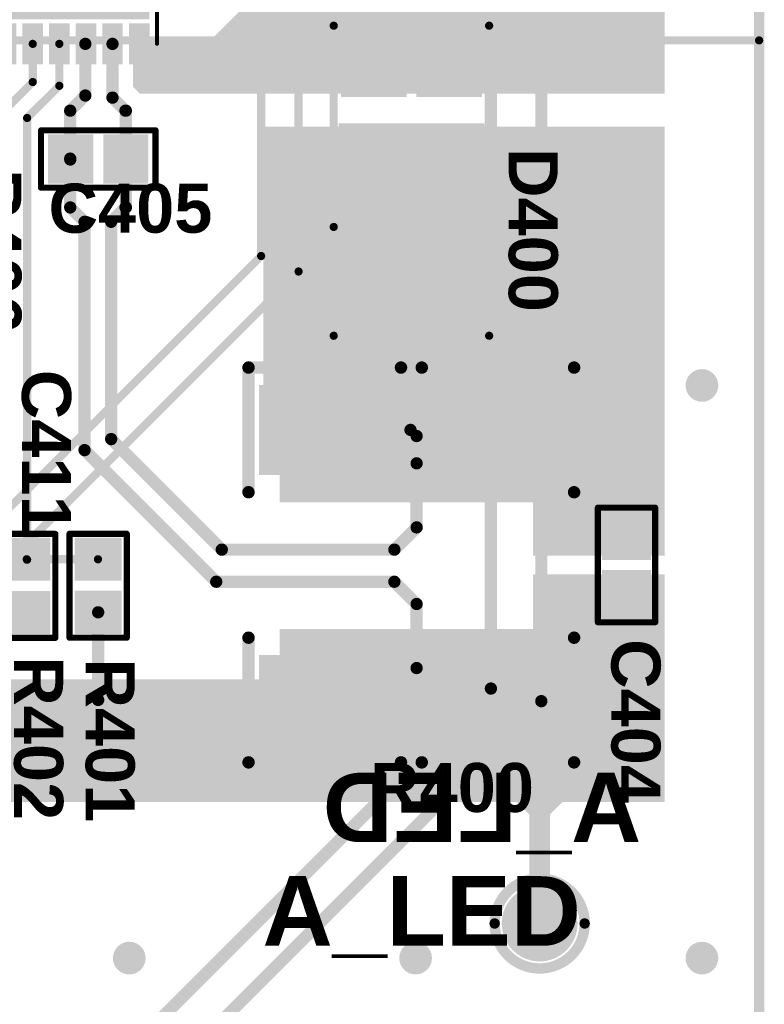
# Model space of a CAD drawing. Header units: inches. Extents: x -60 to 68, y -60 to 60.
# Tile 75 of 78: x 42 to 60, y -24 to 1. Entities that reach past the tile are written whole.
import ezdxf

# ---------------------------------------------------------------- set-up
doc = ezdxf.new("R2010")
doc.units = ezdxf.units.IN
for name, color, linetype in [('Bottom Copper', 5, 'Continuous'), ('Bottom Mask', 6, 'Continuous'), ('Bottom Overlay', 54, 'Continuous'), ('Keep-Out Layer', 6, 'Continuous'), ('Mechanical 15', 56, 'Continuous'), ('Multi-Layer', 9, 'Continuous'), ('Pad Holes', 156, 'Continuous'), ('PENTA', 56, 'Continuous'), ('Top Copper', 1, 'Continuous'), ('Top Mask', 216, 'Continuous'), ('Top Overlay', 2, 'Continuous'), ('Top Paste', 8, 'Continuous'), ('Via Holes', 16, 'Continuous')]:
    doc.layers.add(name, color=color, linetype=linetype)
doc.styles.add('Arial_Bold', font='txt', dxfattribs={"height": 0.2})

# ---------------------------------------------------------------- blocks, each defined once
blk = doc.blocks.new('VSON_14_LONGER_PADS_10')
at = {"layer": 'Top Copper'}
for points in [[(-1.9, 2.103), (-1.1, 2.103), (-1.1, 1.803), (-1.9, 1.803)], [(-0.8, 2.1), (0.8, 2.1), (0.8, -2.1), (-0.8, -2.1)], [(1.9, 1.803), (1.1, 1.803), (1.1, 2.103), (1.9, 2.103)], [(-1.9, 1.45), (-1.1, 1.45), (-1.1, 1.15), (-1.9, 1.15)], [(1.9, 1.15), (1.1, 1.15), (1.1, 1.45), (1.9, 1.45)], [(-1.9, 0.8), (-1.1, 0.8), (-1.1, 0.5), (-1.9, 0.5)], [(1.9, 0.5), (1.1, 0.5), (1.1, 0.8), (1.9, 0.8)], [(-1.9, 0.15), (-1.1, 0.15), (-1.1, -0.15), (-1.9, -0.15)], [(1.9, -0.15), (1.1, -0.15), (1.1, 0.15), (1.9, 0.15)], [(-1.9, -0.5), (-1.1, -0.5), (-1.1, -0.8), (-1.9, -0.8)], [(1.9, -0.8), (1.1, -0.8), (1.1, -0.5), (1.9, -0.5)], [(-1.9, -1.15), (-1.1, -1.15), (-1.1, -1.45), (-1.9, -1.45)], [(1.9, -1.45), (1.1, -1.45), (1.1, -1.15), (1.9, -1.15)], [(-1.9, -1.8), (-1.1, -1.8), (-1.1, -2.1), (-1.9, -2.1)], [(1.9, -2.1), (1.1, -2.1), (1.1, -1.8), (1.9, -1.8)]]:
    blk.add_hatch(color=1, dxfattribs=at).paths.add_polyline_path(points)
at = {"layer": 'Top Mask'}
for points in [[(-2.002, 2.205), (-0.998, 2.205), (-0.998, 1.701), (-2.002, 1.701)], [(-0.902, 2.202), (0.902, 2.202), (0.902, -2.202), (-0.902, -2.202)], [(2.002, 1.701), (0.998, 1.701), (0.998, 2.205), (2.002, 2.205)], [(-2.002, 1.552), (-0.998, 1.552), (-0.998, 1.048), (-2.002, 1.048)], [(2.002, 1.048), (0.998, 1.048), (0.998, 1.552), (2.002, 1.552)], [(-2.002, 0.902), (-0.998, 0.902), (-0.998, 0.398), (-2.002, 0.398)], [(2.002, 0.398), (0.998, 0.398), (0.998, 0.902), (2.002, 0.902)], [(-2.002, 0.252), (-0.998, 0.252), (-0.998, -0.252), (-2.002, -0.252)], [(2.002, -0.252), (0.998, -0.252), (0.998, 0.252), (2.002, 0.252)], [(-2.002, -0.398), (-0.998, -0.398), (-0.998, -0.902), (-2.002, -0.902)], [(2.002, -0.902), (0.998, -0.902), (0.998, -0.398), (2.002, -0.398)], [(-2.002, -1.048), (-0.998, -1.048), (-0.998, -1.552), (-2.002, -1.552)], [(2.002, -1.552), (0.998, -1.552), (0.998, -1.048), (2.002, -1.048)], [(-2.002, -1.698), (-0.998, -1.698), (-0.998, -2.202), (-2.002, -2.202)], [(2.002, -2.202), (0.998, -2.202), (0.998, -1.698), (2.002, -1.698)]]:
    blk.add_hatch(color=216, dxfattribs=at).paths.add_polyline_path(points)
at = {"layer": 'Top Paste'}
for points in [[(-1.9, 2.103), (-1.1, 2.103), (-1.1, 1.803), (-1.9, 1.803)], [(-0.8, 2.1), (0.8, 2.1), (0.8, -2.1), (-0.8, -2.1)], [(1.9, 1.803), (1.1, 1.803), (1.1, 2.103), (1.9, 2.103)], [(-1.9, 1.45), (-1.1, 1.45), (-1.1, 1.15), (-1.9, 1.15)], [(1.9, 1.15), (1.1, 1.15), (1.1, 1.45), (1.9, 1.45)], [(-1.9, 0.8), (-1.1, 0.8), (-1.1, 0.5), (-1.9, 0.5)], [(1.9, 0.5), (1.1, 0.5), (1.1, 0.8), (1.9, 0.8)], [(-1.9, 0.15), (-1.1, 0.15), (-1.1, -0.15), (-1.9, -0.15)], [(1.9, -0.15), (1.1, -0.15), (1.1, 0.15), (1.9, 0.15)], [(-1.9, -0.5), (-1.1, -0.5), (-1.1, -0.8), (-1.9, -0.8)], [(1.9, -0.8), (1.1, -0.8), (1.1, -0.5), (1.9, -0.5)], [(-1.9, -1.15), (-1.1, -1.15), (-1.1, -1.45), (-1.9, -1.45)], [(1.9, -1.45), (1.1, -1.45), (1.1, -1.15), (1.9, -1.15)], [(-1.9, -1.8), (-1.1, -1.8), (-1.1, -2.1), (-1.9, -2.1)], [(1.9, -2.1), (1.1, -2.1), (1.1, -1.8), (1.9, -1.8)]]:
    blk.add_hatch(color=8, dxfattribs=at).paths.add_polyline_path(points)
at = {"layer": 'Top Overlay'}
for points in [[(-1.324, 2.763, 0.2, 0.2, 1), (-1.516, 2.763, 0.2, 0.2, 1)], [(-1.566, 2.763, 0.1, 0.1, 1), (-1.466, 2.763, 0.1, 0.1, 1)], [(-1.374, 2.763, 0.1, 0.1, 1), (-1.274, 2.763, 0.1, 0.1, 1)], [(-1.529, 2.387, 0.05, 0.05, 1), (-1.479, 2.387, 0.05, 0.05, 1)], [(1.471, 2.387, 0.05, 0.05, 1), (1.521, 2.387, 0.05, 0.05, 1)], [(-1.529, -2.387, 0.05, 0.05, 1), (-1.479, -2.387, 0.05, 0.05, 1)], [(1.471, -2.387, 0.05, 0.05, 1), (1.521, -2.387, 0.05, 0.05, 1)]]:
    blk.add_lwpolyline(points, format="xyseb", close=True, dxfattribs=at)
for points in [[(1.496, 2.387, 0.1, 0.1, 0), (-1.504, 2.387, 0.1, 0.1, 0)], [(-1.504, -2.387, 0.1, 0.1, 0), (1.496, -2.387, 0.1, 0.1, 0)]]:
    blk.add_lwpolyline(points, format="xyseb", dxfattribs=at)
blk = doc.blocks.new('RES0603_16')
at = {"layer": 'Top Copper'}
for points in [[(-1.075, -0.475), (-1.075, 0.475), (-0.225, 0.475), (-0.225, -0.475)], [(0.225, -0.475), (0.225, 0.475), (1.075, 0.475), (1.075, -0.475)]]:
    blk.add_hatch(color=1, dxfattribs=at).paths.add_polyline_path(points)
at = {"layer": 'Top Mask'}
for points in [[(-1.177, -0.577), (-1.177, 0.577), (-0.123, 0.577), (-0.123, -0.577)], [(0.123, -0.577), (0.123, 0.577), (1.177, 0.577), (1.177, -0.577)]]:
    blk.add_hatch(color=216, dxfattribs=at).paths.add_polyline_path(points)
at = {"layer": 'Top Paste'}
for points in [[(-1.075, -0.475), (-1.075, 0.475), (-0.225, 0.475), (-0.225, -0.475)], [(0.225, -0.475), (0.225, 0.475), (1.075, 0.475), (1.075, -0.475)]]:
    blk.add_hatch(color=8, dxfattribs=at).paths.add_polyline_path(points)
at = {"layer": 'Top Overlay'}
for points in [[(1.27, 0.7, 0.15, 0.15, 0), (-1.27, 0.7, 0.15, 0.15, 0)], [(-1.27, -0.7, 0.15, 0.15, 0), (-1.27, 0.7, 0.15, 0.15, 0)], [(1.27, -0.7, 0.15, 0.15, 0), (1.27, 0.7, 0.15, 0.15, 0)], [(-1.27, -0.7, 0.15, 0.15, 0), (1.27, -0.7, 0.15, 0.15, 0)]]:
    blk.add_lwpolyline(points, format="xyseb", dxfattribs=at)
for points in [[(-1.307, 0.7, 0.075, 0.075, 1), (-1.232, 0.7, 0.075, 0.075, 1)], [(-1.307, 0.7, 0.075, 0.075, 1), (-1.232, 0.7, 0.075, 0.075, 1)], [(1.233, 0.7, 0.075, 0.075, 1), (1.308, 0.7, 0.075, 0.075, 1)], [(1.233, 0.7, 0.075, 0.075, 1), (1.308, 0.7, 0.075, 0.075, 1)], [(-1.307, -0.7, 0.075, 0.075, 1), (-1.232, -0.7, 0.075, 0.075, 1)], [(-1.307, -0.7, 0.075, 0.075, 1), (-1.232, -0.7, 0.075, 0.075, 1)], [(1.233, -0.7, 0.075, 0.075, 1), (1.308, -0.7, 0.075, 0.075, 1)], [(1.233, -0.7, 0.075, 0.075, 1), (1.308, -0.7, 0.075, 0.075, 1)]]:
    blk.add_lwpolyline(points, format="xyseb", close=True, dxfattribs=at)
blk = doc.blocks.new('___0603_17')
at = {"layer": 'Top Copper'}
for points in [[(-1.075, -0.475), (-1.075, 0.475), (-0.225, 0.475), (-0.225, -0.475)], [(0.225, -0.475), (0.225, 0.475), (1.075, 0.475), (1.075, -0.475)]]:
    blk.add_hatch(color=1, dxfattribs=at).paths.add_polyline_path(points)
at = {"layer": 'Top Mask'}
for points in [[(-1.177, -0.577), (-1.177, 0.577), (-0.123, 0.577), (-0.123, -0.577)], [(0.123, -0.577), (0.123, 0.577), (1.177, 0.577), (1.177, -0.577)]]:
    blk.add_hatch(color=216, dxfattribs=at).paths.add_polyline_path(points)
at = {"layer": 'Top Paste'}
for points in [[(-1.075, -0.475), (-1.075, 0.475), (-0.225, 0.475), (-0.225, -0.475)], [(0.225, -0.475), (0.225, 0.475), (1.075, 0.475), (1.075, -0.475)]]:
    blk.add_hatch(color=8, dxfattribs=at).paths.add_polyline_path(points)
at = {"layer": 'Top Overlay'}
for points in [[(1.27, 0.7, 0.15, 0.15, 0), (-1.27, 0.7, 0.15, 0.15, 0)], [(-1.27, -0.7, 0.15, 0.15, 0), (-1.27, 0.7, 0.15, 0.15, 0)], [(1.27, -0.7, 0.15, 0.15, 0), (1.27, 0.7, 0.15, 0.15, 0)], [(1.27, -0.7, 0.15, 0.15, 0), (-1.27, -0.7, 0.15, 0.15, 0)]]:
    blk.add_lwpolyline(points, format="xyseb", dxfattribs=at)
for points in [[(-1.307, 0.7, 0.075, 0.075, 1), (-1.232, 0.7, 0.075, 0.075, 1)], [(-1.307, 0.7, 0.075, 0.075, 1), (-1.232, 0.7, 0.075, 0.075, 1)], [(1.232, 0.7, 0.075, 0.075, 1), (1.308, 0.7, 0.075, 0.075, 1)], [(1.232, 0.7, 0.075, 0.075, 1), (1.308, 0.7, 0.075, 0.075, 1)], [(-1.307, -0.7, 0.075, 0.075, 1), (-1.232, -0.7, 0.075, 0.075, 1)], [(-1.307, -0.7, 0.075, 0.075, 1), (-1.232, -0.7, 0.075, 0.075, 1)], [(1.232, -0.7, 0.075, 0.075, 1), (1.308, -0.7, 0.075, 0.075, 1)], [(1.232, -0.7, 0.075, 0.075, 1), (1.308, -0.7, 0.075, 0.075, 1)]]:
    blk.add_lwpolyline(points, format="xyseb", close=True, dxfattribs=at)
blk = doc.blocks.new('R__2010_2512__2_18')
at = {"layer": 'Top Copper'}
for points in [[(-2.302, -1.8), (-4.302, -1.8), (-4.302, 5.4), (-2.302, 5.4)], [(2.302, 5.4), (4.302, 5.4), (4.302, -1.8), (2.302, -1.8)], [(-3.37, 4.9), (-1.67, 4.9), (-1.67, -1.6), (-3.37, -1.6)], [(1.635, 4.9), (3.335, 4.9), (3.335, -1.6), (1.635, -1.6)]]:
    blk.add_hatch(color=1, dxfattribs=at).paths.add_polyline_path(points)
at = {"layer": 'Top Mask'}
for points in [[(-2.2, -1.902), (-4.404, -1.902), (-4.404, 5.502), (-2.2, 5.502)], [(2.2, 5.502), (4.404, 5.502), (4.404, -1.902), (2.2, -1.902)], [(-3.472, 5.002), (-1.568, 5.002), (-1.568, -1.701), (-3.472, -1.701)], [(1.534, 5.002), (3.437, 5.002), (3.437, -1.701), (1.534, -1.701)]]:
    blk.add_hatch(color=216, dxfattribs=at).paths.add_polyline_path(points)
at = {"layer": 'Top Paste'}
for points in [[(-2.302, -1.8), (-4.302, -1.8), (-4.302, 5.4), (-2.302, 5.4)], [(2.302, 5.4), (4.302, 5.4), (4.302, -1.8), (2.302, -1.8)], [(-3.37, 4.9), (-1.67, 4.9), (-1.67, -1.6), (-3.37, -1.6)], [(1.635, 4.9), (3.335, 4.9), (3.335, -1.6), (1.635, -1.6)]]:
    blk.add_hatch(color=8, dxfattribs=at).paths.add_polyline_path(points)
at = {"layer": 'Top Overlay'}
for points in [[(-1.778, 5.76, 0.305, 0.305, 0), (-4.826, 5.76, 0.305, 0.305, 0)], [(-4.826, 5.76, 0.305, 0.305, 0), (-4.826, 2.032, 0.305, 0.305, 0)], [(1.778, 5.76, 0.305, 0.305, 0), (4.826, 5.76, 0.305, 0.305, 0)], [(4.826, 5.76, 0.305, 0.305, 0), (4.826, 2.032, 0.305, 0.305, 0)], [(-4.826, 2.032, 0.305, 0.305, 0), (-4.826, 1.524, 0.305, 0.305, 0)], [(4.826, 2.032, 0.305, 0.305, 0), (4.826, 1.524, 0.305, 0.305, 0)], [(-4.826, 1.524, 0.305, 0.305, 0), (-4.826, -2.2, 0.305, 0.305, 0)], [(4.826, 1.524, 0.305, 0.305, 0), (4.826, -2.2, 0.305, 0.305, 0)], [(-1.778, -2.2, 0.305, 0.305, 0), (-4.826, -2.2, 0.305, 0.305, 0)], [(1.778, -2.2, 0.305, 0.305, 0), (4.826, -2.2, 0.305, 0.305, 0)]]:
    blk.add_lwpolyline(points, format="xyseb", dxfattribs=at)
for points in [[(-4.902, 5.76, 0.152, 0.152, 1), (-4.75, 5.76, 0.152, 0.152, 1)], [(-4.902, 5.76, 0.152, 0.152, 1), (-4.75, 5.76, 0.152, 0.152, 1)], [(-1.854, 5.76, 0.152, 0.152, 1), (-1.702, 5.76, 0.152, 0.152, 1)], [(1.702, 5.76, 0.152, 0.152, 1), (1.854, 5.76, 0.152, 0.152, 1)], [(4.75, 5.76, 0.152, 0.152, 1), (4.902, 5.76, 0.152, 0.152, 1)], [(4.75, 5.76, 0.152, 0.152, 1), (4.902, 5.76, 0.152, 0.152, 1)], [(-4.902, 2.032, 0.152, 0.152, 1), (-4.75, 2.032, 0.152, 0.152, 1)], [(-4.902, 2.032, 0.152, 0.152, 1), (-4.75, 2.032, 0.152, 0.152, 1)], [(4.75, 2.032, 0.152, 0.152, 1), (4.902, 2.032, 0.152, 0.152, 1)], [(4.75, 2.032, 0.152, 0.152, 1), (4.902, 2.032, 0.152, 0.152, 1)], [(-4.902, 1.524, 0.152, 0.152, 1), (-4.75, 1.524, 0.152, 0.152, 1)], [(-4.902, 1.524, 0.152, 0.152, 1), (-4.75, 1.524, 0.152, 0.152, 1)], [(4.75, 1.524, 0.152, 0.152, 1), (4.902, 1.524, 0.152, 0.152, 1)], [(4.75, 1.524, 0.152, 0.152, 1), (4.902, 1.524, 0.152, 0.152, 1)], [(-4.902, -2.2, 0.152, 0.152, 1), (-4.75, -2.2, 0.152, 0.152, 1)], [(-4.902, -2.2, 0.152, 0.152, 1), (-4.75, -2.2, 0.152, 0.152, 1)], [(-1.854, -2.2, 0.152, 0.152, 1), (-1.702, -2.2, 0.152, 0.152, 1)], [(1.702, -2.2, 0.152, 0.152, 1), (1.854, -2.2, 0.152, 0.152, 1)], [(4.75, -2.2, 0.152, 0.152, 1), (4.902, -2.2, 0.152, 0.152, 1)], [(4.75, -2.2, 0.152, 0.152, 1), (4.902, -2.2, 0.152, 0.152, 1)]]:
    blk.add_lwpolyline(points, format="xyseb", close=True, dxfattribs=at)
blk = doc.blocks.new('TO_277_22')
at = {"layer": 'Top Copper'}
for points in [[(-1.68, 2.43), (1.68, 2.43), (1.68, -2.43), (-1.68, -2.43)], [(-0.22, -4.68), (-1.62, -4.68), (-1.62, -3.28), (-0.22, -3.28)], [(0.22, -3.28), (1.62, -3.28), (1.62, -4.68), (0.22, -4.68)]]:
    blk.add_hatch(color=1, dxfattribs=at).paths.add_polyline_path(points)
at = {"layer": 'Top Mask'}
for points in [[(-1.782, 2.532), (1.782, 2.532), (1.782, -2.532), (-1.782, -2.532)], [(-0.118, -4.782), (-1.722, -4.782), (-1.722, -3.178), (-0.118, -3.178)], [(0.118, -3.178), (1.722, -3.178), (1.722, -4.782), (0.118, -4.782)]]:
    blk.add_hatch(color=216, dxfattribs=at).paths.add_polyline_path(points)
at = {"layer": 'Top Paste'}
for points in [[(-1.68, 2.43), (1.68, 2.43), (1.68, -2.43), (-1.68, -2.43)], [(-0.22, -4.68), (-1.62, -4.68), (-1.62, -3.28), (-0.22, -3.28)], [(0.22, -3.28), (1.62, -3.28), (1.62, -4.68), (0.22, -4.68)]]:
    blk.add_hatch(color=8, dxfattribs=at).paths.add_polyline_path(points)
at = {"layer": 'Top Overlay'}
for points in [[(1.9, 2.66, 0.2, 0.2, 0), (-1.9, 2.66, 0.2, 0.2, 0)], [(-1.9, 2.66, 0.2, 0.2, 0), (-1.9, -4.92, 0.2, 0.2, 0)], [(1.9, 2.66, 0.2, 0.2, 0), (1.9, 0, 0.2, 0.2, 0)], [(1.9, 0, 0.2, 0.2, 0), (1.9, -4.92, 0.2, 0.2, 0)], [(1.9, -4.92, 0.2, 0.2, 0), (-1.9, -4.92, 0.2, 0.2, 0)]]:
    blk.add_lwpolyline(points, format="xyseb", dxfattribs=at)
for points in [[(-1.95, 2.66, 0.1, 0.1, 1), (-1.85, 2.66, 0.1, 0.1, 1)], [(-1.95, 2.66, 0.1, 0.1, 1), (-1.85, 2.66, 0.1, 0.1, 1)], [(1.85, 2.66, 0.1, 0.1, 1), (1.95, 2.66, 0.1, 0.1, 1)], [(1.85, 2.66, 0.1, 0.1, 1), (1.95, 2.66, 0.1, 0.1, 1)], [(1.85, 0, 0.1, 0.1, 1), (1.95, 0, 0.1, 0.1, 1)], [(1.85, 0, 0.1, 0.1, 1), (1.95, 0, 0.1, 0.1, 1)], [(-1.95, -4.92, 0.1, 0.1, 1), (-1.85, -4.92, 0.1, 0.1, 1)], [(-1.95, -4.92, 0.1, 0.1, 1), (-1.85, -4.92, 0.1, 0.1, 1)], [(1.85, -4.92, 0.1, 0.1, 1), (1.95, -4.92, 0.1, 0.1, 1)], [(1.85, -4.92, 0.1, 0.1, 1), (1.95, -4.92, 0.1, 0.1, 1)]]:
    blk.add_lwpolyline(points, format="xyseb", close=True, dxfattribs=at)
blk = doc.blocks.new('CAPC0603_29')
at = {"layer": 'Top Copper'}
for points in [[(-1.125, -0.5), (-1.125, 0.5), (-0.225, 0.5), (-0.225, -0.5)], [(0.225, -0.5), (0.225, 0.5), (1.125, 0.5), (1.125, -0.5)]]:
    blk.add_hatch(color=1, dxfattribs=at).paths.add_polyline_path(points)
at = {"layer": 'Top Mask'}
for points in [[(-1.227, -0.602), (-1.227, 0.602), (-0.123, 0.602), (-0.123, -0.602)], [(0.123, -0.602), (0.123, 0.602), (1.227, 0.602), (1.227, -0.602)]]:
    blk.add_hatch(color=216, dxfattribs=at).paths.add_polyline_path(points)
at = {"layer": 'Top Paste'}
for points in [[(-1.125, -0.5), (-1.125, 0.5), (-0.225, 0.5), (-0.225, -0.5)], [(0.225, -0.5), (0.225, 0.5), (1.125, 0.5), (1.125, -0.5)]]:
    blk.add_hatch(color=8, dxfattribs=at).paths.add_polyline_path(points)
at = {"layer": 'Mechanical 15'}
for points in [[(1.35, 0.75, 0.05, 0.05, 0), (-1.35, 0.75, 0.05, 0.05, 0)], [(-1.35, 0.75, 0.05, 0.05, 0), (-1.35, -0.75, 0.05, 0.05, 0)], [(1.35, 0.75, 0.05, 0.05, 0), (1.35, -0.75, 0.05, 0.05, 0)], [(1.35, -0.75, 0.05, 0.05, 0), (-1.35, -0.75, 0.05, 0.05, 0)]]:
    blk.add_lwpolyline(points, format="xyseb", dxfattribs=at)
for points in [[(-1.362, 0.75, 0.025, 0.025, 1), (-1.338, 0.75, 0.025, 0.025, 1)], [(-1.362, 0.75, 0.025, 0.025, 1), (-1.338, 0.75, 0.025, 0.025, 1)], [(1.338, 0.75, 0.025, 0.025, 1), (1.362, 0.75, 0.025, 0.025, 1)], [(1.338, 0.75, 0.025, 0.025, 1), (1.362, 0.75, 0.025, 0.025, 1)], [(-1.362, -0.75, 0.025, 0.025, 1), (-1.338, -0.75, 0.025, 0.025, 1)], [(-1.362, -0.75, 0.025, 0.025, 1), (-1.338, -0.75, 0.025, 0.025, 1)], [(1.338, -0.75, 0.025, 0.025, 1), (1.362, -0.75, 0.025, 0.025, 1)], [(1.338, -0.75, 0.025, 0.025, 1), (1.362, -0.75, 0.025, 0.025, 1)]]:
    blk.add_lwpolyline(points, format="xyseb", close=True, dxfattribs=at)
at = {"layer": 'Top Overlay'}
for points in [[(-1.4, 0.7, 0.15, 0.15, 0), (-1.4, -0.7, 0.15, 0.15, 0)], [(1.4, 0.7, 0.15, 0.15, 0), (-1.4, 0.7, 0.15, 0.15, 0)], [(1.4, 0.7, 0.15, 0.15, 0), (1.4, -0.7, 0.15, 0.15, 0)], [(1.4, -0.7, 0.15, 0.15, 0), (-1.4, -0.7, 0.15, 0.15, 0)]]:
    blk.add_lwpolyline(points, format="xyseb", dxfattribs=at)
for points in [[(-1.438, 0.7, 0.075, 0.075, 1), (-1.362, 0.7, 0.075, 0.075, 1)], [(-1.438, 0.7, 0.075, 0.075, 1), (-1.362, 0.7, 0.075, 0.075, 1)], [(1.362, 0.7, 0.075, 0.075, 1), (1.438, 0.7, 0.075, 0.075, 1)], [(1.362, 0.7, 0.075, 0.075, 1), (1.438, 0.7, 0.075, 0.075, 1)], [(-1.438, -0.7, 0.075, 0.075, 1), (-1.362, -0.7, 0.075, 0.075, 1)], [(-1.438, -0.7, 0.075, 0.075, 1), (-1.362, -0.7, 0.075, 0.075, 1)], [(1.362, -0.7, 0.075, 0.075, 1), (1.438, -0.7, 0.075, 0.075, 1)], [(1.362, -0.7, 0.075, 0.075, 1), (1.438, -0.7, 0.075, 0.075, 1)]]:
    blk.add_lwpolyline(points, format="xyseb", close=True, dxfattribs=at)
blk = doc.blocks.new('CAPC0603_30')
at = {"layer": 'Top Copper'}
for points in [[(-1.125, -0.5), (-1.125, 0.5), (-0.225, 0.5), (-0.225, -0.5)], [(0.225, -0.5), (0.225, 0.5), (1.125, 0.5), (1.125, -0.5)]]:
    blk.add_hatch(color=1, dxfattribs=at).paths.add_polyline_path(points)
at = {"layer": 'Top Mask'}
for points in [[(-1.227, -0.602), (-1.227, 0.602), (-0.123, 0.602), (-0.123, -0.602)], [(0.123, -0.602), (0.123, 0.602), (1.227, 0.602), (1.227, -0.602)]]:
    blk.add_hatch(color=216, dxfattribs=at).paths.add_polyline_path(points)
at = {"layer": 'Top Paste'}
for points in [[(-1.125, -0.5), (-1.125, 0.5), (-0.225, 0.5), (-0.225, -0.5)], [(0.225, -0.5), (0.225, 0.5), (1.125, 0.5), (1.125, -0.5)]]:
    blk.add_hatch(color=8, dxfattribs=at).paths.add_polyline_path(points)
at = {"layer": 'Mechanical 15'}
for points in [[(-1.35, -0.75, 0.05, 0.05, 0), (-1.35, 0.75, 0.05, 0.05, 0)], [(1.35, 0.75, 0.05, 0.05, 0), (-1.35, 0.75, 0.05, 0.05, 0)], [(1.35, -0.75, 0.05, 0.05, 0), (1.35, 0.75, 0.05, 0.05, 0)], [(1.35, -0.75, 0.05, 0.05, 0), (-1.35, -0.75, 0.05, 0.05, 0)]]:
    blk.add_lwpolyline(points, format="xyseb", dxfattribs=at)
for points in [[(-1.362, 0.75, 0.025, 0.025, 1), (-1.337, 0.75, 0.025, 0.025, 1)], [(-1.362, 0.75, 0.025, 0.025, 1), (-1.337, 0.75, 0.025, 0.025, 1)], [(1.337, 0.75, 0.025, 0.025, 1), (1.362, 0.75, 0.025, 0.025, 1)], [(1.337, 0.75, 0.025, 0.025, 1), (1.362, 0.75, 0.025, 0.025, 1)], [(-1.362, -0.75, 0.025, 0.025, 1), (-1.337, -0.75, 0.025, 0.025, 1)], [(-1.362, -0.75, 0.025, 0.025, 1), (-1.337, -0.75, 0.025, 0.025, 1)], [(1.337, -0.75, 0.025, 0.025, 1), (1.362, -0.75, 0.025, 0.025, 1)], [(1.337, -0.75, 0.025, 0.025, 1), (1.362, -0.75, 0.025, 0.025, 1)]]:
    blk.add_lwpolyline(points, format="xyseb", close=True, dxfattribs=at)
at = {"layer": 'Top Overlay'}
for points in [[(1.4, 0.7, 0.15, 0.15, 0), (-1.4, 0.7, 0.15, 0.15, 0)], [(-1.4, -0.7, 0.15, 0.15, 0), (-1.4, 0.7, 0.15, 0.15, 0)], [(1.4, -0.7, 0.15, 0.15, 0), (1.4, 0.7, 0.15, 0.15, 0)], [(1.4, -0.7, 0.15, 0.15, 0), (-1.4, -0.7, 0.15, 0.15, 0)]]:
    blk.add_lwpolyline(points, format="xyseb", dxfattribs=at)
for points in [[(-1.438, 0.7, 0.075, 0.075, 1), (-1.362, 0.7, 0.075, 0.075, 1)], [(-1.438, 0.7, 0.075, 0.075, 1), (-1.362, 0.7, 0.075, 0.075, 1)], [(1.362, 0.7, 0.075, 0.075, 1), (1.438, 0.7, 0.075, 0.075, 1)], [(1.362, 0.7, 0.075, 0.075, 1), (1.438, 0.7, 0.075, 0.075, 1)], [(-1.438, -0.7, 0.075, 0.075, 1), (-1.362, -0.7, 0.075, 0.075, 1)], [(-1.438, -0.7, 0.075, 0.075, 1), (-1.362, -0.7, 0.075, 0.075, 1)], [(1.362, -0.7, 0.075, 0.075, 1), (1.438, -0.7, 0.075, 0.075, 1)], [(1.362, -0.7, 0.075, 0.075, 1), (1.438, -0.7, 0.075, 0.075, 1)]]:
    blk.add_lwpolyline(points, format="xyseb", close=True, dxfattribs=at)
blk = doc.blocks.new('TEST_POINT_TH_36')
at = {"layer": 'Bottom Copper'}
h = blk.add_hatch(color=5, dxfattribs=at)
edge = h.paths.add_edge_path()
edge.add_arc((0, 0), 0.825, 0, 360)
at = {"layer": 'Bottom Mask'}
h = blk.add_hatch(color=6, dxfattribs=at)
edge = h.paths.add_edge_path()
edge.add_arc((0, 0), 0.927, 0, 360)
at = {"layer": 'Multi-Layer'}
h = blk.add_hatch(color=9, dxfattribs=at)
edge = h.paths.add_edge_path()
edge.add_arc((0, 0), 0.825, 0, 360)
at = {"layer": 'Pad Holes'}
h = blk.add_hatch(color=7, dxfattribs=at)
edge = h.paths.add_edge_path()
edge.add_arc((0, 0), 0.5, 0, 360)
at = {"layer": 'Top Copper'}
h = blk.add_hatch(color=1, dxfattribs=at)
edge = h.paths.add_edge_path()
edge.add_arc((0, 0), 0.825, 0, 360)
at = {"layer": 'Top Mask'}
h = blk.add_hatch(color=216, dxfattribs=at)
edge = h.paths.add_edge_path()
edge.add_arc((0, 0), 0.927, 0, 360)
at = {"layer": 'Bottom Overlay'}
for points in [[(1.1, 0, 0.254, 0.254, 1), (-1.1, 0, 0.254, 0.254, 1)], [(-1.164, 0, 0.127, 0.127, 1), (-1.037, 0, 0.127, 0.127, 1)], [(1.037, 0, 0.127, 0.127, 1), (1.164, 0, 0.127, 0.127, 1)]]:
    blk.add_lwpolyline(points, format="xyseb", close=True, dxfattribs=at)
at = {"layer": 'Top Overlay'}
for points in [[(1.1, 0, 0.254, 0.254, 1), (-1.1, 0, 0.254, 0.254, 1)], [(-1.164, 0, 0.127, 0.127, 1), (-1.037, 0, 0.127, 0.127, 1)], [(1.037, 0, 0.127, 0.127, 1), (1.164, 0, 0.127, 0.127, 1)]]:
    blk.add_lwpolyline(points, format="xyseb", close=True, dxfattribs=at)
at = {"layer": 'Bottom Overlay', "style": 'Arial_Bold', "text_generation_flag": 2}
blk.add_text('A_LED', height=1.7, rotation=180, dxfattribs=at).set_placement((-2.48, -1.989))

msp = doc.modelspace()

# ---------------------------------------------------------------- hatches: boundary and pattern name
at = {"layer": 'Bottom Copper'}
h = msp.add_hatch(color=5, dxfattribs=at)
edge = h.paths.add_edge_path()
edge.add_arc((58.602, -8.436), 0.4, 0, 360)
h = msp.add_hatch(color=5, dxfattribs=at)
edge = h.paths.add_edge_path()
edge.add_arc((44.602, -22.436), 0.4, 0, 360)
h = msp.add_hatch(color=5, dxfattribs=at)
edge = h.paths.add_edge_path()
edge.add_arc((51.602, -22.436), 0.4, 0, 360)
h = msp.add_hatch(color=5, dxfattribs=at)
edge = h.paths.add_edge_path()
edge.add_arc((58.602, -22.436), 0.4, 0, 360)
at = {"layer": 'Top Copper'}
for points in [[(47.877, -1.305), (57.689, -1.305), (57.689, 4.044), (47.877, 4.044)], [(44.695, -1.137), (44.863, -1.305), (49.856, -1.305), (50.58, -0.581), (48.294, 1.704), (46.684, 0.094), (44.695, 0.094)], [(47.877, -10.523), (55.077, -10.523), (55.077, -2.107), (47.877, -2.107)], [(54.474, -12.6), (57.689, -12.6), (57.689, -2.107), (54.474, -2.107)], [(47.877, -10.523), (57.258, -10.523), (57.258, -7.069), (47.877, -7.069)], [(54.474, -17.252), (57.689, -17.252), (57.689, -13.05), (54.474, -13.05)], [(47.877, -18.617), (57.689, -18.617), (57.689, -15.162), (47.877, -15.162)], [(54.635, -19.176), (55.303, -18.508), (53.966, -18.508)]]:
    msp.add_hatch(color=1, dxfattribs=at).paths.add_polyline_path(points)
h = msp.add_hatch(color=1, dxfattribs=at)
edge = h.paths.add_edge_path()
edge.add_arc((58.602, -8.436), 0.4, 0, 360)
h = msp.add_hatch(color=1, dxfattribs=at)
edge = h.paths.add_edge_path()
edge.add_arc((44.602, -22.436), 0.4, 0, 360)
h = msp.add_hatch(color=1, dxfattribs=at)
edge = h.paths.add_edge_path()
edge.add_arc((51.602, -22.436), 0.4, 0, 360)
h = msp.add_hatch(color=1, dxfattribs=at)
edge = h.paths.add_edge_path()
edge.add_arc((58.602, -22.436), 0.4, 0, 360)
at = {"layer": 'Via Holes'}
h = msp.add_hatch(color=7, dxfattribs=at)
edge = h.paths.add_edge_path()
edge.add_arc((58.602, -8.436), 0.2, 0, 360)
h = msp.add_hatch(color=7, dxfattribs=at)
edge = h.paths.add_edge_path()
edge.add_arc((44.602, -22.436), 0.2, 0, 360)
h = msp.add_hatch(color=7, dxfattribs=at)
edge = h.paths.add_edge_path()
edge.add_arc((51.602, -22.436), 0.2, 0, 360)
h = msp.add_hatch(color=7, dxfattribs=at)
edge = h.paths.add_edge_path()
edge.add_arc((58.602, -22.436), 0.2, 0, 360)

# ---------------------------------------------------------------- linework, layer by layer
at = {"layer": 'Bottom Copper'}
for points in [[(54.675, -16.155, 0.3, 0.3, 0), (54.675, 17.449, 0.3, 0.3, 0)], [(53.443, -15.846, 0.3, 0.3, 0), (53.443, 15.724, 0.3, 0.3, 0)], [(48.741, -5.65, 0.2, 0.2, 0), (48.741, 3.057, 0.2, 0.2, 0)], [(47.826, -5.271, 0.2, 0.2, 0), (47.826, 2.678, 0.2, 0.2, 0)], [(28.539, -24.558, 0.2, 0.2, 0), (47.826, -5.271, 0.2, 0.2, 0)], [(29.454, -24.937, 0.2, 0.2, 0), (48.741, -5.65, 0.2, 0.2, 0)], [(43.934, -25.355, 0.3, 0.3, 0), (53.443, -15.846, 0.3, 0.3, 0)], [(43.994, -26.837, 0.3, 0.3, 0), (54.675, -16.155, 0.3, 0.3, 0)]]:
    msp.add_lwpolyline(points, format="xyseb", dxfattribs=at)
for points in [[(47.776, -5.271, 0.1, 0.1, 1), (47.876, -5.271, 0.1, 0.1, 1)], [(47.776, -5.271, 0.1, 0.1, 1), (47.876, -5.271, 0.1, 0.1, 1)], [(48.691, -5.65, 0.1, 0.1, 1), (48.791, -5.65, 0.1, 0.1, 1)], [(48.691, -5.65, 0.1, 0.1, 1), (48.791, -5.65, 0.1, 0.1, 1)], [(53.368, -15.846, 0.15, 0.15, 1), (53.518, -15.846, 0.15, 0.15, 1)], [(53.368, -15.846, 0.15, 0.15, 1), (53.518, -15.846, 0.15, 0.15, 1)], [(54.6, -16.155, 0.15, 0.15, 1), (54.75, -16.155, 0.15, 0.15, 1)], [(54.6, -16.155, 0.15, 0.15, 1), (54.75, -16.155, 0.15, 0.15, 1)]]:
    msp.add_lwpolyline(points, format="xyseb", close=True, dxfattribs=at)
at = {"layer": 'Keep-Out Layer'}
msp.add_lwpolyline([(60, -37, 0.254, 0.254, 0), (60, 50, 0.254, 0.254, 0)], format="xyseb", dxfattribs=at)
at = {"layer": 'PENTA'}
msp.add_lwpolyline([(0, 0, 0.2, 0.2, 0), (60, 0, 0.2, 0.2, 0)], format="xyseb", dxfattribs=at)
msp.add_lwpolyline([(59.95, 0, 0.1, 0.1, 1), (60.05, 0, 0.1, 0.1, 1)], format="xyseb", close=True, dxfattribs=at)
at = {"layer": 'Top Copper'}
for points in [[(42.242, -1.018, 0.2, 0.2, 0), (42.242, -0.085, 0.2, 0.2, 0)], [(42.892, -1.11, 0.2, 0.2, 0), (42.892, -0.085, 0.2, 0.2, 0)], [(43.528, -1.348, 0.3, 0.3, 0), (43.528, -0.085, 0.3, 0.3, 0)], [(44.192, -1.399, 0.3, 0.3, 0), (44.192, -0.085, 0.3, 0.3, 0)], [(40.926, -2.334, 0.2, 0.2, 0), (42.242, -1.018, 0.2, 0.2, 0)], [(42.104, -1.897, 0.2, 0.2, 0), (42.892, -1.11, 0.2, 0.2, 0)], [(43.158, -1.718, 0.3, 0.3, 0), (43.528, -1.348, 0.3, 0.3, 0)], [(44.192, -1.399, 0.3, 0.3, 0), (44.51, -1.718, 0.3, 0.3, 0)], [(43.158, -2.89, 0.3, 0.3, 0), (43.158, -1.718, 0.3, 0.3, 0)], [(44.519, -4.084, 0.3, 0.3, 0), (44.519, -1.718, 0.3, 0.3, 0)], [(42.104, -12.694, 0.2, 0.2, 0), (42.104, -1.897, 0.2, 0.2, 0)], [(43.158, -2.912, 0.3, 0.3, 0), (43.158, -4.084, 0.3, 0.3, 0)], [(43.158, -2.89, 0.2, 0.2, 0), (43.169, -2.901, 0.2, 0.2, 0)], [(43.158, -2.912, 0.2, 0.2, 0), (43.169, -2.901, 0.2, 0.2, 0)], [(43.158, -4.084, 0.3, 0.3, 0), (43.509, -4.435, 0.3, 0.3, 0)], [(44.159, -4.435, 0.3, 0.3, 0), (44.51, -4.084, 0.3, 0.3, 0)], [(43.509, -10.017, 0.3, 0.3, 0), (43.509, -4.435, 0.3, 0.3, 0)], [(44.159, -9.747, 0.3, 0.3, 0), (44.159, -4.435, 0.3, 0.3, 0)], [(51.477, -9.523, 0.3, 0.3, 0), (51.627, -9.673, 0.3, 0.3, 0)], [(44.159, -9.747, 0.3, 0.3, 0), (46.863, -12.45, 0.3, 0.3, 0)], [(43.509, -10.017, 0.3, 0.3, 0), (46.728, -13.235, 0.3, 0.3, 0)], [(51.627, -10.34, 0.3, 0.3, 0), (51.627, -11.906, 0.3, 0.3, 0)], [(51.083, -12.45, 0.3, 0.3, 0), (51.627, -11.906, 0.3, 0.3, 0)], [(46.863, -12.45, 0.3, 0.3, 0), (51.083, -12.45, 0.3, 0.3, 0)], [(42.095, -12.685, 0.2, 0.2, 0), (43.837, -12.685, 0.2, 0.2, 0)], [(42.101, -12.697, 0.2, 0.2, 0), (42.104, -12.694, 0.2, 0.2, 0)], [(46.728, -13.235, 0.3, 0.3, 0), (51.083, -13.235, 0.3, 0.3, 0)], [(51.083, -13.235, 0.3, 0.3, 0), (51.627, -13.779, 0.3, 0.3, 0)], [(51.627, -15.345, 0.3, 0.3, 0), (51.627, -13.779, 0.3, 0.3, 0)], [(43.841, -16.125, 0.3, 0.3, 0), (43.841, -13.982, 0.3, 0.3, 0)], [(39.832, -17.12, 3, 3, 0), (50.484, -17.12, 3, 3, 0)], [(54.474, -17.252, 0.5, 0.5, 0), (54.635, -17.414, 0.5, 0.5, 0)], [(54.635, -21.59, 0.5, 0.5, 0), (54.635, -17.414, 0.5, 0.5, 0)]]:
    msp.add_lwpolyline(points, format="xyseb", dxfattribs=at)
for points in [[(42.192, -0.085, 0.1, 0.1, 1), (42.292, -0.085, 0.1, 0.1, 1)], [(42.842, -0.085, 0.1, 0.1, 1), (42.942, -0.085, 0.1, 0.1, 1)], [(43.453, -0.085, 0.15, 0.15, 1), (43.603, -0.085, 0.15, 0.15, 1)], [(44.117, -0.085, 0.15, 0.15, 1), (44.267, -0.085, 0.15, 0.15, 1)], [(42.192, -1.018, 0.1, 0.1, 1), (42.292, -1.018, 0.1, 0.1, 1)], [(42.192, -1.018, 0.1, 0.1, 1), (42.292, -1.018, 0.1, 0.1, 1)], [(42.842, -1.11, 0.1, 0.1, 1), (42.942, -1.11, 0.1, 0.1, 1)], [(42.842, -1.11, 0.1, 0.1, 1), (42.942, -1.11, 0.1, 0.1, 1)], [(43.453, -1.348, 0.15, 0.15, 1), (43.603, -1.348, 0.15, 0.15, 1)], [(43.453, -1.348, 0.15, 0.15, 1), (43.603, -1.348, 0.15, 0.15, 1)], [(44.117, -1.399, 0.15, 0.15, 1), (44.267, -1.399, 0.15, 0.15, 1)], [(44.117, -1.399, 0.15, 0.15, 1), (44.267, -1.399, 0.15, 0.15, 1)], [(43.083, -1.718, 0.15, 0.15, 1), (43.233, -1.718, 0.15, 0.15, 1)], [(43.083, -1.718, 0.15, 0.15, 1), (43.233, -1.718, 0.15, 0.15, 1)], [(44.435, -1.718, 0.15, 0.15, 1), (44.585, -1.718, 0.15, 0.15, 1)], [(44.444, -1.718, 0.15, 0.15, 1), (44.594, -1.718, 0.15, 0.15, 1)], [(42.054, -1.897, 0.1, 0.1, 1), (42.154, -1.897, 0.1, 0.1, 1)], [(42.054, -1.897, 0.1, 0.1, 1), (42.154, -1.897, 0.1, 0.1, 1)], [(43.083, -2.89, 0.15, 0.15, 1), (43.233, -2.89, 0.15, 0.15, 1)], [(43.083, -2.912, 0.15, 0.15, 1), (43.233, -2.912, 0.15, 0.15, 1)], [(43.108, -2.89, 0.1, 0.1, 1), (43.208, -2.89, 0.1, 0.1, 1)], [(43.108, -2.912, 0.1, 0.1, 1), (43.208, -2.912, 0.1, 0.1, 1)], [(43.119, -2.901, 0.1, 0.1, 1), (43.219, -2.901, 0.1, 0.1, 1)], [(43.119, -2.901, 0.1, 0.1, 1), (43.219, -2.901, 0.1, 0.1, 1)], [(43.083, -4.084, 0.15, 0.15, 1), (43.233, -4.084, 0.15, 0.15, 1)], [(43.083, -4.084, 0.15, 0.15, 1), (43.233, -4.084, 0.15, 0.15, 1)], [(44.435, -4.084, 0.15, 0.15, 1), (44.585, -4.084, 0.15, 0.15, 1)], [(44.444, -4.084, 0.15, 0.15, 1), (44.594, -4.084, 0.15, 0.15, 1)], [(43.434, -4.435, 0.15, 0.15, 1), (43.584, -4.435, 0.15, 0.15, 1)], [(43.434, -4.435, 0.15, 0.15, 1), (43.584, -4.435, 0.15, 0.15, 1)], [(44.084, -4.435, 0.15, 0.15, 1), (44.234, -4.435, 0.15, 0.15, 1)], [(44.084, -4.435, 0.15, 0.15, 1), (44.234, -4.435, 0.15, 0.15, 1)], [(51.402, -9.523, 0.15, 0.15, 1), (51.552, -9.523, 0.15, 0.15, 1)], [(44.084, -9.747, 0.15, 0.15, 1), (44.234, -9.747, 0.15, 0.15, 1)], [(44.084, -9.747, 0.15, 0.15, 1), (44.234, -9.747, 0.15, 0.15, 1)], [(51.552, -9.673, 0.15, 0.15, 1), (51.702, -9.673, 0.15, 0.15, 1)], [(43.434, -10.017, 0.15, 0.15, 1), (43.584, -10.017, 0.15, 0.15, 1)], [(43.434, -10.017, 0.15, 0.15, 1), (43.584, -10.017, 0.15, 0.15, 1)], [(51.552, -10.34, 0.15, 0.15, 1), (51.702, -10.34, 0.15, 0.15, 1)], [(51.552, -11.906, 0.15, 0.15, 1), (51.702, -11.906, 0.15, 0.15, 1)], [(51.552, -11.906, 0.15, 0.15, 1), (51.702, -11.906, 0.15, 0.15, 1)], [(46.788, -12.45, 0.15, 0.15, 1), (46.938, -12.45, 0.15, 0.15, 1)], [(46.788, -12.45, 0.15, 0.15, 1), (46.938, -12.45, 0.15, 0.15, 1)], [(51.008, -12.45, 0.15, 0.15, 1), (51.158, -12.45, 0.15, 0.15, 1)], [(51.008, -12.45, 0.15, 0.15, 1), (51.158, -12.45, 0.15, 0.15, 1)], [(42.045, -12.685, 0.1, 0.1, 1), (42.145, -12.685, 0.1, 0.1, 1)], [(42.051, -12.697, 0.1, 0.1, 1), (42.151, -12.697, 0.1, 0.1, 1)], [(42.054, -12.694, 0.1, 0.1, 1), (42.154, -12.694, 0.1, 0.1, 1)], [(42.054, -12.694, 0.1, 0.1, 1), (42.154, -12.694, 0.1, 0.1, 1)], [(43.787, -12.685, 0.1, 0.1, 1), (43.887, -12.685, 0.1, 0.1, 1)], [(46.653, -13.235, 0.15, 0.15, 1), (46.803, -13.235, 0.15, 0.15, 1)], [(46.653, -13.235, 0.15, 0.15, 1), (46.803, -13.235, 0.15, 0.15, 1)], [(51.008, -13.235, 0.15, 0.15, 1), (51.158, -13.235, 0.15, 0.15, 1)], [(51.008, -13.235, 0.15, 0.15, 1), (51.158, -13.235, 0.15, 0.15, 1)], [(51.552, -13.779, 0.15, 0.15, 1), (51.702, -13.779, 0.15, 0.15, 1)], [(51.552, -13.779, 0.15, 0.15, 1), (51.702, -13.779, 0.15, 0.15, 1)], [(43.766, -13.982, 0.15, 0.15, 1), (43.916, -13.982, 0.15, 0.15, 1)], [(51.552, -15.345, 0.15, 0.15, 1), (51.702, -15.345, 0.15, 0.15, 1)], [(49.734, -17.12, 1.5, 1.5, 1), (51.234, -17.12, 1.5, 1.5, 1)], [(43.766, -16.125, 0.15, 0.15, 1), (43.916, -16.125, 0.15, 0.15, 1)], [(54.349, -17.252, 0.25, 0.25, 1), (54.599, -17.252, 0.25, 0.25, 1)], [(54.51, -17.414, 0.25, 0.25, 1), (54.76, -17.414, 0.25, 0.25, 1)], [(54.51, -17.414, 0.25, 0.25, 1), (54.76, -17.414, 0.25, 0.25, 1)], [(54.51, -21.59, 0.25, 0.25, 1), (54.76, -21.59, 0.25, 0.25, 1)]]:
    msp.add_lwpolyline(points, format="xyseb", close=True, dxfattribs=at)

# ---------------------------------------------------------------- block references
for name, p, rotation in [('VSON_14_LONGER_PADS_10', (42.892, 1.415), 270), ('TO_277_22', (51.5, -4.561), 180), ('CAPC0603_29', (43.844, -2.901), 180), ('R__2010_2512__2_18', (53.277, -12.825), 90), ('CAPC0603_30', (56.758, -12.825), 270), ('RES0603_16', (42.095, -13.335), 270), ('___0603_17', (43.841, -13.332), 270), ('TEST_POINT_TH_36', (54.635, -21.59), 180)]:
    msp.add_blockref(name, p, dxfattribs=dict(rotation=rotation))

# ---------------------------------------------------------------- texts
at = {"layer": 'Top Overlay', "style": 'Arial_Bold'}
for s, p in [('D400', (53.879, -2.631)), ('R406', (40.765, -3.146)), ('C411', (41.978, -8.053)), ('C404', (56.388, -14.637)), ('R402', (41.786, -15.057)), ('R401', (43.535, -15.11))]:
    msp.add_text(s, height=1.2, rotation=270, dxfattribs=at).set_placement(p)
for s, height, p in [('C405', 1.2, (42.627, -4.702)), ('R400', 1.2, (50.489, -18.865)), ('A_LED', 1.7, (47.859, -22.133))]:
    msp.add_text(s, height=height, dxfattribs=at).set_placement(p)

doc.saveas('drawing.dxf')
